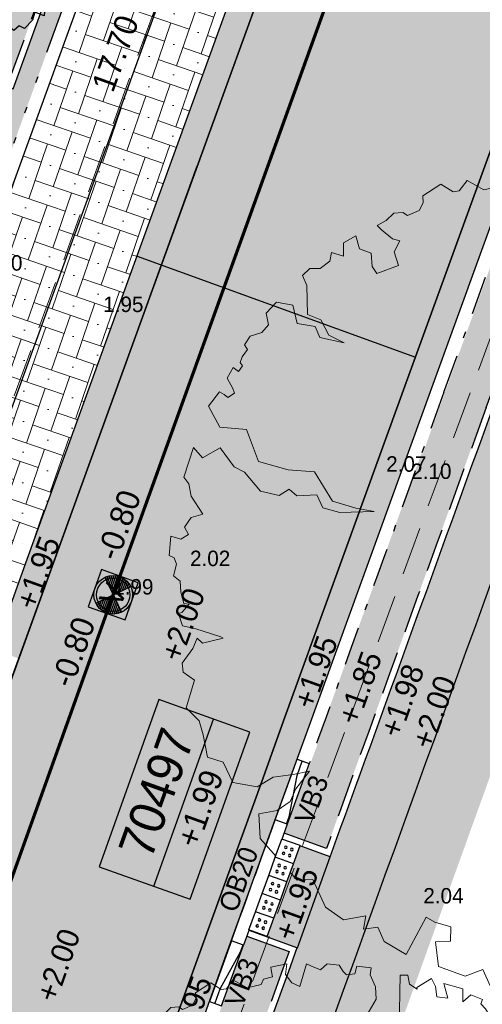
# Model space of a CAD drawing. Header units: metres. Extents: x 134157 to 138734, y 451157 to 455772.
# Tile 231 of 256: x 136427.57 to 136434.76, y 453427.21 to 453442.51. Entities that reach past the tile are written whole.
import ezdxf
from ezdxf.enums import TextEntityAlignment as Align

# ---------------------------------------------------------------- set-up
doc = ezdxf.new("R2010")
doc.units = ezdxf.units.M
doc.set_wipeout_variables(frame=1)
for name, pattern in [('CENTER__G5', [2.4, 1.5, -0.3, 0.3, -0.3]), ('DASHDOT__G2', [1.2, 0.6, -0.3, 0, -0.3]), ('GZ10X20__G1', [1.5, 0.5, -0.2, 0.2, -0.2, 0.2, -0.2]), ('HIDDEN__G5', [1.125, 0.75, -0.375]), ('TR18X20__G2', [2.6, 1, -0.4, 0, -0.4, 0, -0.4, 0, -0.4])]:
    doc.linetypes.add(name, pattern=pattern)
doc.layers.add('-DR-alg-hulplijnen', color=210, linetype='Continuous', plot=False)
doc.layers.add('-DR-alg-hulplijnen bochtstralen uitritconstructies', color=210, linetype='Continuous', plot=False)
doc.layers.add('-DR-alg-hulplijnen kantverharding asflast nieuwe fietsstraat', color=7, linetype='Continuous', true_color=0xff9429, plot=False)
for name, color, linetype, lineweight in [('-DR-bs-boom', 253, 'Continuous', 13), ('-DR-nw-rio-HWA 125', 170, 'HIDDEN__G5', 13), ('-DR-nw-vh-arc-tegels 300x300x45', 253, 'Continuous', 9)]:
    doc.layers.add(name, color=color, linetype=linetype, lineweight=lineweight)
for name, color, linetype in [('-DR-bs-rio-DWA Jutfaseweg', 253, 'Continuous'), ('-DR-bs-rio-inspectieput', 253, 'Continuous'), ('-DR-bs-rio-putnummer @ 0.2', 253, 'Continuous'), ('-DR-bs-rio-txt @ 0.2', 253, 'Continuous'), ('-DR-bs-txt-hoogtemaat', 253, 'Continuous'), ('-DR-nw-gr-solitaire heester', 96, 'Continuous'), ('-DR-nw-maatvoering', 3, 'Continuous'), ('-DR-nw-rio-putrand VWA', 2, 'Continuous'), ('-DR-nw-txt-hoogtemaat', 2, 'Continuous'), ('-DR-nw-vh-band 10x20 ob', 2, 'HIDDEN__G5'), ('-DR-nw-vh-band 15x25 ob', 2, 'CENTER__G5'), ('-DR-nw-vh-band 18-20x25', 2, 'TR18X20__G2'), ('-DR-nw-vh-band 18-20x25 verloopband 20x20', 2, 'Continuous'), ('-DR-nw-vh-band 20x20 opsluitband', 2, 'GZ10X20__G1'), ('-DR-nw-vh-band 5-20x25', 2, 'DASHDOT__G2'), ('-DR-nw-vh-block doorsteek struinpad', 2, 'Continuous'), ('-DR-nw-vh-geleidelijntegels noppentegels 300x300x60', 250, 'Continuous'), ('-DR-nw-vh-kantverharding', 3, 'Continuous'), ('-DR-nw-vh-txt-kantopsluitingen', 2, 'Continuous')]:
    doc.layers.add(name, color=color, linetype=linetype)
doc.layers.add('-DR-nw-gr-arc-beplanting', color=7, linetype='Continuous', true_color=0xe5f0e7)
doc.layers.add('-DR-nw-gr-arc-gras', color=7, linetype='Continuous', true_color=0xb5d5a4)
for name, color, linetype, lineweight, true_color in [('-DR-nw-vh-arc-asfalt fietsstraat rood', 7, 'Continuous', 9, 0xdfbfc7), ('-DR-nw-vh-arc-sbs df Drainflow', 7, 'Continuous', 9, 0xb9747c), ('-DR-nw-vh-arc-sbs kf bruinrood rabat halfsteens', 7, 'Continuous', 9, 0xb88485)]:
    doc.layers.add(name, color=color, linetype=linetype, lineweight=lineweight, true_color=true_color)
doc.layers.add('-DR-nw-vh-arc-halfverharding stabilizer', color=7, linetype='Continuous', lineweight=9, true_color=0xe2e1c1, transparency=0.1)
doc.layers.add('-DR-nw-vh-kantverharding halfverharding stabilizer', color=7, linetype='Continuous', true_color=0xe2e1c1, transparency=0.1)
doc.styles.add('CiCom Engineering', font='txt', dxfattribs={"height": 1.8})
doc.styles.add('Drong', font='txt', dxfattribs={"height": 1.8})
doc.dimstyles.new('Drong', dxfattribs={"dimtxt": 1.8, "dimasz": 2.5, "dimexe": 0, "dimexo": 0, "dimgap": 0.9, "dimtad": 1, "dimzin": 0, "dimdsep": 46, "dimtxsty": 'Drong', "dimblk": 'dimblk-wit', "dimcen": 0, "dimse1": 1, "dimse2": 1, "dimclrd": 256, "dimclre": 1, "dimclrt": 7, "dimadec": 0, "dimazin": 0, "dimtfac": 1, "dimtmove": 0, "dimatfit": 3, "dimfxl": 1, "dimtolj": 1, "dimtzin": 0, "dimarcsym": 0})
pattern_1 = [(115.335625, (136419.71802, 453326.2367), (-0.223681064, -0.105903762), [0.06, -0.187485]), (205.335625, (136419.71802, 453326.2367), (0.105903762, -0.223681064), [0.06, -0.187485])]

# ---------------------------------------------------------------- blocks, each defined once
blk = doc.blocks.new('Boom bestaand 1')
blk.add_lwpolyline([(-0.0612, 0.3923), (-0.0736, 0.4117), (-0.087, 0.4225), (-0.0926, 0.4415), (-0.1106, 0.4615), (-0.1242, 0.4751), (-0.1453, 0.464), (-0.1728, 0.4611), (-0.1945, 0.4533), (-0.1892, 0.4456), (-0.2017, 0.4432), (-0.2068, 0.4444), (-0.2172, 0.4471), (-0.2235, 0.4396), (-0.2169, 0.4339), (-0.2271, 0.4339), (-0.2331, 0.433), (-0.2499, 0.4257), (-0.2427, 0.4167), (-0.2476, 0.4092), (-0.2589, 0.4043), (-0.2544, 0.3953), (-0.2533, 0.3814), (-0.2458, 0.3746), (-0.266, 0.3788), (-0.2728, 0.3822), (-0.2717, 0.3934), (-0.2848, 0.3874), (-0.2965, 0.3882), (-0.2987, 0.3953), (-0.3145, 0.3822), (-0.3029, 0.3735), (-0.3141, 0.372), (-0.3232, 0.3686), (-0.3277, 0.3731), (-0.3404, 0.3607), (-0.3359, 0.3465), (-0.3526, 0.3537), (-0.3703, 0.3325), (-0.3491, 0.329), (-0.3569, 0.3156), (-0.371, 0.3198), (-0.3837, 0.3191), (-0.3802, 0.2951), (-0.3781, 0.2944), (-0.3887, 0.2873), (-0.4014, 0.2902), (-0.4056, 0.2803), (-0.3837, 0.2704), (-0.359, 0.2591), (-0.3251, 0.2535), (-0.3272, 0.2337), (-0.318, 0.228), (-0.3011, 0.2189), (-0.282, 0.2224), (-0.2608, 0.2153), (-0.2523, 0.2012), (-0.27, 0.204), (-0.2834, 0.2118), (-0.2947, 0.2047), (-0.3322, 0.185), (-0.3413, 0.2203), (-0.3505, 0.2287), (-0.3724, 0.2146), (-0.388, 0.2358), (-0.4042, 0.2415), (-0.4226, 0.2415), (-0.4315, 0.2467), (-0.4416, 0.2292), (-0.4325, 0.2224), (-0.436, 0.2111), (-0.4423, 0.2083), (-0.453, 0.2067), (-0.4613, 0.1921), (-0.4572, 0.18), (-0.4671, 0.1702), (-0.4727, 0.1652), (-0.4473, 0.144), (-0.4565, 0.1356), (-0.4706, 0.132), (-0.484, 0.1398), (-0.4883, 0.1172), (-0.4847, 0.1158), (-0.4748, 0.1137), (-0.477, 0.101), (-0.4713, 0.0946), (-0.4748, 0.0748), (-0.4932, 0.0607), (-0.4854, 0.0473), (-0.4875, 0.0402), (-0.5017, 0.0304), (-0.4974, 0.0049), (-0.4897, 0.0021), (-0.4832, -0.006), (-0.4832, -0.0211), (-0.4886, -0.0247), (-0.4921, -0.0353), (-0.4877, -0.0469), (-0.4868, -0.0593), (-0.4797, -0.0567), (-0.4646, -0.0487), (-0.4592, -0.0416), (-0.4495, -0.0531), (-0.4326, -0.0549), (-0.4342, -0.0824), (-0.4439, -0.0844), (-0.4591, -0.0789), (-0.4694, -0.0898), (-0.4853, -0.0874), (-0.4835, -0.1044), (-0.469, -0.1108), (-0.4787, -0.1222), (-0.4698, -0.128), (-0.4666, -0.142), (-0.4712, -0.1535), (-0.4673, -0.1649), (-0.4544, -0.1649), (-0.422, -0.1781), (-0.41, -0.1658), (-0.3893, -0.1644), (-0.3736, -0.1512), (-0.391, -0.1753), (-0.4052, -0.1753), (-0.417, -0.1934), (-0.4393, -0.1893), (-0.4502, -0.206), (-0.443, -0.2225), (-0.4293, -0.2254), (-0.424, -0.2366), (-0.4254, -0.251), (-0.4188, -0.2613), (-0.4123, -0.2603), (-0.4066, -0.2696), (-0.4013, -0.2747), (-0.3966, -0.2735), (-0.3925, -0.2806), (-0.3993, -0.2847), (-0.3905, -0.2962), (-0.3764, -0.2947), (-0.3703, -0.2952), (-0.369, -0.3047), (-0.3739, -0.3072), (-0.379, -0.3111), (-0.3686, -0.3301), (-0.3402, -0.3274), (-0.325, -0.2991), (-0.284, -0.3012), (-0.2611, -0.2728), (-0.2463, -0.245), (-0.2054, -0.239), (-0.1868, -0.2166), (-0.1743, -0.1981), (-0.1896, -0.2363), (-0.2027, -0.2526), (-0.2201, -0.2532), (-0.2283, -0.2756), (-0.2392, -0.281), (-0.237, -0.2947), (-0.2507, -0.3132), (-0.2791, -0.3219), (-0.2898, -0.3304), (-0.3173, -0.3368), (-0.3146, -0.3612), (-0.3304, -0.3661), (-0.3025, -0.3907), (-0.2927, -0.3885), (-0.278, -0.3918), (-0.2529, -0.3874), (-0.2548, -0.4016), (-0.2471, -0.4137), (-0.2373, -0.413), (-0.2359, -0.4235), (-0.244, -0.4329), (-0.2234, -0.4441), (-0.2184, -0.4397), (-0.2103, -0.44), (-0.1991, -0.4488), (-0.19, -0.4441), (-0.1778, -0.4485), (-0.164, -0.4505), (-0.1606, -0.4451), (-0.1549, -0.4573), (-0.1555, -0.4613), (-0.14, -0.4627), (-0.1312, -0.4505), (-0.1096, -0.4259), (-0.1073, -0.4238), (-0.1116, -0.4488), (-0.1194, -0.4525), (-0.1103, -0.462), (-0.0992, -0.4807), (-0.089, -0.4841), (-0.0747, -0.4752), (-0.0482, -0.4977), (-0.0278, -0.4895), (-0.0108, -0.4916), (0.0157, -0.4977), (0.0286, -0.4827), (0.0558, -0.482), (0.072, -0.457), (0.069, -0.4349), (0.0757, -0.4119), (0.0796, -0.3924), (0.0927, -0.4156), (0.1039, -0.4278), (0.1075, -0.4466), (0.1025, -0.468), (0.1299, -0.4785), (0.1933, -0.4575), (0.2001, -0.44), (0.2363, -0.4392), (0.2587, -0.4253), (0.2652, -0.3991), (0.2784, -0.4081), (0.2832, -0.3913), (0.3018, -0.3913), (0.3264, -0.3733), (0.2952, -0.3338), (0.3048, -0.3266), (0.3174, -0.3112), (0.333, -0.3182), (0.3264, -0.335), (0.3552, -0.3436), (0.3781, -0.3189), (0.3793, -0.296), (0.4017, -0.296), (0.4096, -0.2826), (0.4002, -0.2572), (0.4186, -0.2622), (0.4261, -0.2522), (0.4345, -0.2443), (0.4231, -0.2298), (0.4365, -0.2194), (0.4544, -0.2139), (0.448, -0.1886), (0.4609, -0.1841), (0.4584, -0.1786), (0.4161, -0.1731), (0.4136, -0.1478), (0.3708, -0.1582), (0.3489, -0.1512), (0.3315, -0.1289), (0.2902, -0.1279), (0.3474, -0.1209), (0.3593, -0.1378), (0.3737, -0.1384), (0.3856, -0.1284), (0.4119, -0.1403), (0.4319, -0.109), (0.4632, -0.1221), (0.4795, -0.1133), (0.4858, -0.0977), (0.4808, -0.0718), (0.4943, -0.0594), (0.4931, -0.0482), (0.4862, -0.0269), (0.4918, -0.0131), (0.4962, -0.0015), (0.4851, 0.0073), (0.4884, 0.0283), (0.494, 0.0383), (0.4918, 0.0615), (0.4763, 0.0609), (0.4531, 0.0758), (0.4365, 0.0758), (0.4719, 0.0863), (0.489, 0.0863), (0.4862, 0.0979), (0.4761, 0.1368), (0.4651, 0.1329), (0.455, 0.15), (0.4464, 0.1571), (0.4261, 0.1516), (0.4511, 0.1914), (0.4495, 0.2054), (0.4402, 0.2194), (0.4215, 0.2288), (0.3832, 0.2155), (0.3754, 0.1921), (0.3661, 0.1742), (0.3341, 0.1773), (0.3068, 0.1532), (0.3395, 0.1968), (0.3637, 0.1976), (0.3692, 0.2304), (0.3801, 0.2397), (0.3996, 0.2444), (0.4034, 0.279), (0.3842, 0.2903), (0.3824, 0.313), (0.3563, 0.3433), (0.3406, 0.3414), (0.3141, 0.3521), (0.2925, 0.3482), (0.2787, 0.3649), (0.2826, 0.3806), (0.2817, 0.4012), (0.2696, 0.4131), (0.256, 0.4212), (0.2376, 0.4248), (0.2327, 0.4339), (0.2168, 0.4384), (0.2036, 0.45), (0.1887, 0.4518), (0.1757, 0.4483), (0.1806, 0.4248), (0.1727, 0.4169), (0.1492, 0.4041), (0.1325, 0.412), (0.1367, 0.4496), (0.0873, 0.4385), (0.0991, 0.4571), (0.0942, 0.4846), (0.0638, 0.4915), (0.0559, 0.4826), (0.0314, 0.4826), (0.0166, 0.4925), (0.0058, 0.4836), (-0.0114, 0.491), (-0.0324, 0.4905), (-0.0772, 0.485), (-0.0717, 0.4517), (-0.0599, 0.4236), (-0.0612, 0.3923)])
blk.add_circle((0, 0), 0.0251)
blk = doc.blocks.new('Verloop 20x20 naar 5-20')
blk.add_lwpolyline([(0, 0), (0, 0.2), (1, 0.2), (1, 0)], close=True)
blk.add_lwpolyline([(0, 0.011), (0.12, 0.011), (0.765, 0.114), (1, 0.114)])
blk = doc.blocks.new('*U146')
blk.add_lwpolyline([(0, 0), (0, 0.2), (-1, 0.2), (-1, 0)], close=True)
blk.add_lwpolyline([(0, 0.011), (-0.12, 0.011), (-0.765, 0.114), (-1, 0.114)])
blk = doc.blocks.new('*U2275')
at = {"layer": '-DR-alg-hulplijnen bochtstralen uitritconstructies', "flags": 128}
blk.add_lwpolyline([(1.245, -1.005), (2.745, -1.012)], dxfattribs=at)
at = {"layer": '-DR-nw-vh-band 15x25 ob'}
for points in [[(1.149, -0.205), (1.146, -0.905), (0.996, -0.904)], [(2.996, -0.913), (2.846, -0.913), (2.849, -0.212)]]:
    blk.add_lwpolyline(points, dxfattribs=at)
at = {"layer": '-DR-nw-vh-band 20x20 opsluitband', "flags": 128}
blk.add_lwpolyline([(2.999, -0.213), (0.999, -0.204)], dxfattribs=at)
at = {"layer": '-DR-nw-vh-kantverharding'}
blk.add_lwpolyline([(1, -0.004, 0.000276), (3, -0.013)], format="xyb", dxfattribs=at)
for points in [[(1.249, -0.205), (1.245, -1.005)], [(2.745, -1.012), (2.749, -0.212)]]:
    blk.add_lwpolyline(points, dxfattribs=at)
at = {"layer": '-DR-nw-vh-band 18-20x25 verloopband 20x20', "rotation": 359.7690622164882}
for name, p in [('*U146', (0.999, -0.204)), ('Verloop 20x20 naar 5-20', (2.999, -0.213))]:
    blk.add_blockref(name, p, dxfattribs=at)
blk = doc.blocks.new('*X91')
at = {"color": 0, "ltscale": 0.5}
for p, q in [((126991, 427696), (127068, 427705)), ((125418, 427137), (126085, 427212)), ((125441, 427236), (125980, 427296)), ((125476, 427335), (125875, 427380)), ((125523, 427437), (125770, 427464)), ((125588, 427540), (125664, 427548)), ((126571, 427170), (127356, 427258)), ((126655, 427276), (127322, 427350)), ((126739, 427381), (127278, 427441)), ((126823, 427486), (127222, 427531)), ((126907, 427591), (127153, 427619)), ((125402, 426944), (126296, 427044)), ((125405, 427040), (126190, 427128)), ((125408, 426849), (126401, 426960)), ((125423, 426755), (126319, 426855)), ((125447, 426661), (126234, 426749)), ((126403, 426960), (127396, 427071)), ((126487, 427065), (127380, 427165)), ((126506, 426876), (127402, 426976)), ((126611, 426791), (127399, 426879)), ((126717, 426707), (127386, 426782)), ((126822, 426623), (127363, 426684)), ((125481, 426569), (126150, 426644)), ((125525, 426478), (126066, 426539)), ((125580, 426389), (125982, 426434)), ((125649, 426301), (125898, 426328)), ((125734, 426214), (125814, 426223)), ((126927, 426539), (127329, 426584)), ((127032, 426455), (127281, 426483)), ((127138, 426371), (127217, 426380))]:
    blk.add_line(p, q, dxfattribs=at)
blk = doc.blocks.new('Inspectieput')
at = {"color": 0, "ltscale": 0.5}
for p, q in [((-0.354, 0.353), (0.353, -0.354)), ((0.353, 0.353), (-0.354, -0.354))]:
    blk.add_line(p, q, dxfattribs=at)
blk.add_circle((0, 0), 0.5, dxfattribs=at)
at = {"color": 0, "ltscale": 0.5, "xscale": 0.0005, "yscale": 0.0005, "zscale": 0.0005, "rotation": 353.5734378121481}
blk.add_blockref('*X91', (-86.699, -205.064), dxfattribs=at)
blk = doc.blocks.new('*U118')
at = {"style": 'Drong'}
blk.add_attdef('BOBL', text='', height=1.8, rotation=359.81861, dxfattribs=at).set_placement((-159.78, 0.506), align=Align.BOTTOM_LEFT)
blk.add_attdef('MATERIAAL', text='', height=1.8, rotation=359.81861, dxfattribs=at).set_placement((0, 0), align=Align.BOTTOM_CENTER)
blk.add_attdef('BOBR', text='', height=1.8, rotation=359.81861, dxfattribs=at).set_placement((144.392, -0.457), align=Align.BOTTOM_RIGHT)
blk = doc.blocks.new('*U119')
at = {"style": 'Drong'}
blk.add_attdef('BOBL', text='', height=1.8, rotation=359.96577, dxfattribs=at).set_placement((-108.455, 0.065), align=Align.BOTTOM_LEFT)
blk.add_attdef('MATERIAAL', text='', height=1.8, rotation=359.96577, dxfattribs=at).set_placement((0, 0), align=Align.BOTTOM_CENTER)
blk.add_attdef('BOBR', text='', height=1.8, rotation=359.96577, dxfattribs=at).set_placement((196.858, -0.118), align=Align.BOTTOM_RIGHT)
blk = doc.blocks.new('dimblk-wit')
at = {"color": 7}
blk.add_line((0, -0.3333), (0, 0.3333), dxfattribs=at)
blk.add_solid([(0, 0), (-0.8, 0.2), (-0.8, -0.2)], dxfattribs=at)
blk = doc.blocks.new('*D709')
at = {"layer": '-DR-nw-maatvoering', "lineweight": -2, "transparency": 16777216}
blk.add_line((136432.249, 453449.704), (136426.549, 453434.013), dxfattribs=at)
at = {"layer": 'Defpoints', "color": 0, "transparency": 16777216}
for p in [(136432.419, 453450.174), (136426.378, 453433.543), (136426.378, 453433.543)]:
    blk.add_point(p, dxfattribs=at)
at = {"layer": '-DR-nw-maatvoering', "lineweight": -2, "transparency": 16777216, "xscale": 0.5, "yscale": 0.5, "zscale": 0.5}
for p, rotation in [((136432.419, 453450.174), 70.036797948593), ((136426.378, 453433.543), 250.036797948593)]:
    blk.add_blockref('dimblk-wit', p, dxfattribs=dict(at, rotation=rotation))
at = {"layer": '-DR-nw-maatvoering', "color": 7, "transparency": 16777216, "insert": (136429.057, 453441.982), "char_height": 0.36, "attachment_point": 5, "rotation": 70.0368, "style": 'Drong'}
blk.add_mtext('\\A1;17.70', dxfattribs=at)
blk = doc.blocks.new('Solitaire heester')
blk.add_lwpolyline([(-1.738, -4.391), (-2.166, -3.928), (-2.484, -4.007), (-2.465, -3.244), (-3.109, -3.265), (-3.941, -2.905), (-3.868, -2.452), (-4.36, -2.18), (-4.239, -1.823), (-3.951, -1.284), (-4.466, -0.924), (-4.503, -0.249), (-4.693, -0.105), (-4.523, 0.792), (-4.166, 0.751), (-4.409, 1.522), (-4.335, 2.134), (-3.641, 2.854), (-3.727, 3.148), (-3.089, 3.94), (-2.461, 3.914), (-2.205, 4.358), (-1.729, 4.197), (-1.539, 3.974), (-0.893, 4.711), (-0.766, 4.615), (-0.249, 4.811), (0.839, 4.577), (0.75, 4.394), (2.044, 4.064), (2.202, 3.745), (2.886, 3.886), (3.186, 3.598), (3.367, 2.954), (4.16, 2.633), (4.071, 2.213), (4.434, 1.719), (4.306, 1.417), (4.764, 0.573), (4.517, 0.55), (4.767, -0.515), (4.517, -1.491), (3.976, -1.68), (4.023, -2.014), (3.933, -2.752), (3.056, -3.305), (3.102, -3.798), (2.655, -4.416), (2.346, -4.232), (1.877, -4.365), (1.329, -4.18), (0.699, -4.79), (0.406, -4.637), (-0.508, -4.753), (-0.848, -4.267), (-1.476, -4.4), (-1.738, -4.391)])
blk.add_circle((0, 0), 0.15)
blk = doc.blocks.new('*U1814')
blk.add_wipeout([(0, 0), (-0.14, 0.265), (0.125, 0.406), (0.265, 0.14)])
for points in [[(0.125, 0.406), (-0.14, 0.265)], [(0.265, 0.14), (0.125, 0.406)], [(0, 0), (-0.14, 0.265)], [(0.265, 0.14), (0, 0)]]:
    blk.add_lwpolyline(points)
at = {"color": 253}
for centre in [(-0.005, 0.224), (0.042, 0.135), (0.083, 0.27), (0.13, 0.182)]:
    blk.add_circle(centre, 0.02, dxfattribs=at)
blk.add_wipeout([(0.265, 0.14), (0.125, 0.406), (0.39, 0.546), (0.53, 0.281)])
for points in [[(0.39, 0.546), (0.125, 0.406)], [(0.53, 0.281), (0.39, 0.546)], [(0.265, 0.14), (0.125, 0.406)], [(0.53, 0.281), (0.265, 0.14)]]:
    blk.add_lwpolyline(points)
for centre in [(0.26, 0.364), (0.348, 0.411), (0.395, 0.323), (0.307, 0.276)]:
    blk.add_circle(centre, 0.02, dxfattribs=at)
blk.add_wipeout([(0.53, 0.281), (0.39, 0.546), (0.655, 0.687), (0.795, 0.421)])
for points in [[(0.655, 0.687), (0.39, 0.546)], [(0.795, 0.421), (0.655, 0.687)], [(0.53, 0.281), (0.39, 0.546)], [(0.795, 0.421), (0.53, 0.281)]]:
    blk.add_lwpolyline(points)
for centre in [(0.525, 0.505), (0.613, 0.551), (0.66, 0.463), (0.572, 0.416)]:
    blk.add_circle(centre, 0.02, dxfattribs=at)
blk.add_wipeout([(0.795, 0.421), (0.655, 0.687), (0.92, 0.827), (1.06, 0.562)])
for points in [[(0.92, 0.827), (0.655, 0.687)], [(1.06, 0.562), (0.92, 0.827)], [(0.795, 0.421), (0.655, 0.687)], [(1.06, 0.562), (0.795, 0.421)]]:
    blk.add_lwpolyline(points)
for centre in [(0.79, 0.645), (0.878, 0.692), (0.925, 0.604), (0.837, 0.557)]:
    blk.add_circle(centre, 0.02, dxfattribs=at)
blk.add_wipeout([(1.06, 0.562), (0.92, 0.827), (1.185, 0.968), (1.325, 0.702)])
for points in [[(1.185, 0.968), (0.92, 0.827)], [(1.325, 0.702), (1.185, 0.968)], [(1.06, 0.562), (0.92, 0.827)], [(1.325, 0.702), (1.06, 0.562)]]:
    blk.add_lwpolyline(points)
for centre in [(1.055, 0.786), (1.143, 0.832), (1.102, 0.697), (1.19, 0.744)]:
    blk.add_circle(centre, 0.02, dxfattribs=at)
blk = doc.blocks.new('*U2049')
at = {"color": 0}
blk.add_lwpolyline([(-0.276, -0.332), (0.331, -0.276), (0.276, 0.331), (-0.332, 0.276)], close=True, dxfattribs=at)
at = {"color": 0, "ltscale": 0.5}
blk.add_circle((0, 0), 0.26, dxfattribs=at)
at = {"style": 'Drong'}
blk.add_text('V', height=0.36, dxfattribs=at).set_placement((0, 0), align=Align.MIDDLE_CENTER)
blk = doc.blocks.new('*U2241')
at = {"color": 0}
blk.add_lwpolyline([(-6.894, 0), (6.894, 0), (6.894, 7.5), (-6.894, 7.5)], close=True, dxfattribs=at)
blk.add_lwpolyline([(-6.894, 3), (6.894, 3)], dxfattribs=at)
at = {"style": 'CiCom Engineering'}
for tag, height, p in [('PUTNUMMER', 2.75, (0, 3.869)), ('MAAIVELD', 1.8, (0, 0.751))]:
    blk.add_attdef(tag, text='', height=height, dxfattribs=at).set_placement(p, align=Align.CENTER)

msp = doc.modelspace()

# ---------------------------------------------------------------- hatches: boundary and pattern name
at = {"layer": '-DR-nw-gr-arc-beplanting'}
h = msp.add_hatch(color=256, dxfattribs=at)
h.dxf.hatch_style = 1
h.paths.add_polyline_path([(136426.062, 453442.041), (136427.407, 453441.56), (136430.783, 453450.865), (136429.405, 453451.358)])
at = {"layer": '-DR-nw-gr-arc-gras', "transparency": 33554687}
h = msp.add_hatch(dxfattribs=at)
h.set_pattern_fill('AGR-BOLLEN', color=256, scale=0.1, pattern_type=2)
h.set_pattern_definition(pattern_1)
edge = h.paths.add_edge_path()
edge.add_arc((-7000776.81, 3043164.568), 7592527.997, 340.0567505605, 340.0572256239)
edge.add_line((136455.782, 453494.254), (136455.124, 453494.493))
edge.add_arc((380495.222, 364992.548), 259592.304, 160.06665688, 160.08044536)
edge.add_line((136433.832, 453435.762), (136433.813, 453435.768))
edge.add_line((136433.813, 453435.768), (136432.179, 453431.255))
edge.add_line((136432.179, 453431.255), (136432.198, 453431.248))
edge.add_line((136432.198, 453431.248), (136431.678, 453429.87))
edge.add_line((136431.678, 453429.87), (136432.336, 453429.631))
edge.add_line((136432.336, 453429.631), (136434.309, 453435.077))
h = msp.add_hatch(dxfattribs=at)
h.set_pattern_fill('AGR-BOLLEN', color=256, scale=0.1, pattern_type=2)
h.set_pattern_definition(pattern_1)
edge = h.paths.add_edge_path()
edge.add_line((136486.703, 453573.609), (136485.763, 453573.95))
edge.add_line((136485.763, 453573.95), (136435.759, 453436.14))
edge.add_arc((149594.405, 448661.534), 13998.101, 160.0567308, 160.2977034)
edge.add_line((136415.794, 453380.756), (136415.289, 453379.344))
edge.add_line((136415.289, 453379.344), (136417.827, 453378.529))
edge.add_line((136417.827, 453378.529), (136420.502, 453386.122))
edge.add_line((136420.502, 453386.122), (136418.987, 453386.702))
edge.add_arc((149703.628, 448622.033), 14113.247, 160.0572266, 160.2691215, ccw=False)
edge.add_line((136436.699, 453435.799), (136486.703, 453573.609))
h = msp.add_hatch(dxfattribs=at)
h.set_pattern_fill('AGR-BOLLEN', color=256, scale=0.1, pattern_type=2)
h.set_pattern_definition(pattern_1)
edge = h.paths.add_edge_path()
edge.add_line((136423.139, 453404.167), (136423.816, 453406.049))
edge.add_arc((136584.99, 453352.342), 169.886, 158.77358, 161.57083, ccw=False)
edge.add_line((136426.629, 453413.851), (136429.457, 453421.679))
edge.add_line((136429.457, 453421.679), (136431.757, 453428.033))
edge.add_line((136431.757, 453428.033), (136431.099, 453428.271))
edge.add_line((136431.099, 453428.271), (136428.818, 453421.91))
edge.add_line((136428.818, 453421.91), (136421.537, 453401.725))
edge.add_line((136421.537, 453401.725), (136414.228, 453381.423))
edge.add_line((136414.228, 453381.423), (136414.887, 453381.187))
edge.add_arc((148662.044, 448996.794), 13008.295, 160.1954577, 160.3030046, ccw=False)
at = {"layer": '-DR-nw-vh-arc-asfalt fietsstraat rood', "transparency": 33554687}
h = msp.add_hatch(color=256, dxfattribs=at)
h.dxf.hatch_style = 1
edge = h.paths.add_edge_path()
edge.add_arc((137987.747, 453337.203), 1495.4, 160.09465, 161.034726)
edge.add_arc((135150.6, 454312.188), 1504.6, 340.056731, 341.034726, ccw=False)
edge.add_line((136564.97, 453798.984), (136431.249, 453430.448))
edge.add_line((136431.249, 453430.448), (136427.3, 453431.879))
edge.add_line((136427.3, 453431.879), (136429.649, 453438.357))
edge.add_line((136429.649, 453438.357), (136561.022, 453800.417))
edge.add_arc((135150.6, 454312.188), 1500.4, 340.056731, 341.034726)
edge.add_line((136569.551, 453824.565), (136577.738, 453847.767))
edge.add_line((136577.738, 453847.767), (136586.329, 453871.491))
edge.add_line((136586.329, 453871.491), (136590.229, 453869.927))
edge.add_line((136590.229, 453869.927), (136581.687, 453846.337))
h = msp.add_hatch(color=256, dxfattribs=at)
h.dxf.hatch_style = 1
h.paths.add_polyline_path([(136427.3, 453431.879, 0.000607), (136415.754, 453399.888), (136419.706, 453398.467, -0.000607), (136431.249, 453430.448)])
at = {"layer": '-DR-nw-vh-arc-halfverharding stabilizer'}
h = msp.add_hatch(dxfattribs=at)
h.set_pattern_fill('GRAVEL', color=256, scale=0.03)
h.set_pattern_definition([(228.0127875, (0.54864, 0.762), (-6.096000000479, -6.8579999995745), [0.102516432, -10.1491450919]), (184.969741, (0.48006, 0.6858), (9.1439999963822, 0.7620000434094), [0.175921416, -17.416214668]), (132.5104471, (0.3048, 0.67056), (7.6200000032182, -8.381999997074), [0.124044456, -12.2804168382]), (267.273689, (0.00762, 0.48006), (0.762000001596, 15.23999999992), [0.160201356, -15.8599312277]), (292.83365418, (0, 0.32004), (-3.810000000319, 9.1439999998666), [0.15709011, -15.5519423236]), (357.273689, (0.06096, 0.17526), (-15.23999999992, 0.762000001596), [0.160201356, -15.8599312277]), (37.69424047, (0.22098, 0.16764), (-9.9059999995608, -7.6200000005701), [0.211858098, -20.9739345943]), (72.25532837, (0.38862, 0.29718), (5.3340000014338, 16.7639999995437), [0.200015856, -19.8015769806]), (121.42956562, (0.44958, 0.48768), (-6.096000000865, 9.9059999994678), [0.1607439, -15.9136637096]), (175.2363583, (0.36576, 0.62484), (8.38199999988, -0.762000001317), [0.183513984, -8.992181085]), (222.3974378, (0.18288, 0.64008), (-9.1439999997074, -8.3820000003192), [0.237323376, -23.4950317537]), (138.81407483, (0.762, 0.47244), (-5.33399999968, 4.572000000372), [0.081001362, -8.0191697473]), (171.4692344, (0.70104, 0.52578), (9.906000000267, -1.5239999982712), [0.154104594, -15.2563916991]), (225, (0.54864, 0.54864), (-1e-16, -0.762), [0.107762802, -0.9698679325]), (203.19859051, (0.4953, 0.64008), (3.810000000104, 1.523999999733), [0.058032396, -5.7451867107]), (291.80140949, (0.44196, 0.61722), (-0.76200000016, 2.285999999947), [0.082069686, -4.021425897]), (30.96375653, (0.47244, 0.54102), (2.286000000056, 1.523999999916), [0.133295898, -4.3098894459]), (161.56505118, (0.58674, 0.6096), (1.52400000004, -0.76199999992), [0.096386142, -2.313269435]), (16.389540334, (0, 0.61722), (7.62, 2.286), [0.1350264, -13.3676480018]), (70.34617594, (0.12954, 0.65532), (-3.048000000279, -8.381999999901), [0.113279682, -11.2146647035]), (293.19859051, (0.58674, 0.762), (-1.523999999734, 3.810000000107), [0.11606403, -5.6871550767]), (343.61045967, (0.63246, 0.65532), (-7.6200000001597, 2.285999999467), [0.1350264, -13.3676480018]), (339.44395478, (0, 0.14478), (-3.81, 1.524), [0.13021056, -6.3803202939]), (294.7751406, (0.12192, 0.09906), (-3.810000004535, 8.381999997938), [0.109101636, -10.8010780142]), (66.80140949, (0.59436, 0), (1.52399999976, 3.810000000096), [0.11606403, -5.6871550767]), (17.35402464, (0.64008, 0.10668), (-9.905999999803, -3.0480000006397), [0.127734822, -12.645712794]), (69.44395478, (0.22098, 0), (-1.524000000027, -3.80999999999), [0.06510528, -6.4454255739]), (101.309932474, (0.54864, 0), (-0.762, 3.048), [0.03885438, -3.8465984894]), (165.96375653, (0.54102, 0.0381), (2.286, -0.762), [0.15709011, -2.9847163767]), (186.00900596, (0.38862, 0.0762), (7.6199999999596, 0.7620000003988), [0.1455801, -14.412409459]), (303.69006753, (0.47244, 0.47244), (-0.76200000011, 1.52399999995), [0.109897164, -2.6375329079]), (353.15722659, (0.5334, 0.381), (12.9540000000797, -1.5239999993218), [0.191867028, -18.9948027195]), (60.9453959, (0.7239, 0.35814), (-3.048000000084, -5.333999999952), [0.078452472, -7.7668176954]), (90, (0.762, 0.4267), (-0.762, 0.762), [0.04572, -0.71628]), (120.25643716, (0.37338, 0.09906), (3.047999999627, -5.334000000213), [0.105860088, -10.480182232]), (48.0127875, (0.32004, 0.1905), (6.0960000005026, 6.857999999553), [0.205032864, -10.0466286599]), (0, (0.4572, 0.3429), (0.762, 0.762), [0.19812, -0.56388]), (325.3048465, (0.65532, 0.3429), (7.6200000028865, -5.3339999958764), [0.120482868, -11.9277950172]), (254.0546041, (0.75438, 0.27432), (-0.761999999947, -3.048000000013), [0.110948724, -5.4364950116]), (207.64597536, (0.7239, 0.16764), (-14.478000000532, -7.6199999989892), [0.18064353, -17.8837393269]), (175.42607874, (0.56388, 0.08382), (-9.9059999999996, 0.7619999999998), [0.191108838, -18.9197539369])])
edge = h.paths.add_edge_path()
edge.add_arc((149594.405, 448661.534), 13998.101, 160.0567308, 160.1210719)
edge.add_line((136430.405, 453421.36), (136429.558, 453421.663))
edge.add_line((136429.558, 453421.663), (136431.885, 453428.093))
edge.add_line((136431.885, 453428.093), (136431.133, 453428.365))
edge.add_line((136431.133, 453428.365), (136431.644, 453429.776))
edge.add_line((136431.644, 453429.776), (136432.396, 453429.503))
edge.add_arc((142963.754, 451066.381), 6945.716, 160.0483544, 160.1092855, ccw=False)
edge.add_line((136434.913, 453436.447), (136435.759, 453436.14))
at = {"layer": '-DR-nw-vh-arc-sbs df Drainflow'}
h = msp.add_hatch(dxfattribs=at)
h.set_pattern_fill('AVH-SBS_KEIFORMAAT_ELLEBOOG_01', color=256, scale=3, angle=71, pattern_type=2)
h.set_pattern_definition([(71, (0, 0), (-0.38132601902, -0.18598512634), [0.9, -0.3]), (161, (0.19534, 0.5673), (-0.38132601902, -0.18598512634), [0.9, -0.3]), (71, (-0.04416, 0.3325), (-0.38132601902, -0.18598512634), [0, -1.2]), (71, (-0.03948, 0.8068), (-0.38132601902, -0.18598512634), [0, -1.2])])
edge = h.paths.add_edge_path()
edge.add_line((136427.182, 453432.72), (136429.273, 453438.494))
edge.add_line((136429.273, 453438.494), (136433.558, 453450.296))
edge.add_arc((136433.085, 453450.472), 0.504, 250.533, 339.5805, ccw=False)
edge.add_line((136432.917, 453449.997), (136431.596, 453450.469))
edge.add_arc((136431.494, 453450.186), 0.3, 70.2338, 160.0567)
edge.add_line((136431.212, 453450.289), (136427.205, 453439.244))
edge.add_arc((149594.404, 448661.535), 14007.2, 160.0567308, 160.0785809)
edge.add_arc((136425.666, 453434.12), 0.3, 160.0786, 250.0778)
edge.add_line((136425.563, 453433.838), (136426.882, 453433.36))
edge.add_arc((136426.712, 453432.89), 0.5, -19.908, 70.0778, ccw=False)
at = {"layer": '-DR-nw-vh-arc-sbs kf bruinrood rabat halfsteens', "transparency": 33554687}
h = msp.add_hatch(color=256, dxfattribs=at)
h.dxf.hatch_style = 1
h.paths.add_polyline_path([(136429.649, 453438.357), (136437.649, 453460.406), (136437.273, 453460.541), (136433.829, 453451.052), (136433.488, 453450.112), (136429.273, 453438.494), (136427.182, 453432.72), (136427.555, 453432.584, -0.00011)])
h = msp.add_hatch(color=256, dxfattribs=at)
h.dxf.hatch_style = 1
h.paths.add_polyline_path([(136433.973, 453436.788), (136441.976, 453458.846), (136441.6, 453458.981), (136433.597, 453436.925, 0.00011), (136431.504, 453431.154), (136431.88, 453431.017, -0.00011)])
h = msp.add_hatch(color=256, dxfattribs=at)
h.dxf.hatch_style = 1
h.paths.add_polyline_path([(136428.618, 453422.004), (136428.617, 453422.004), (136429.264, 453423.79), (136429.264, 453423.791, -0.000137), (136431.88, 453431.017), (136431.504, 453431.154, 0.000621), (136419.706, 453398.467), (136420.083, 453398.332, -0.000449)])
at = {"layer": '-DR-nw-vh-arc-tegels 300x300x45'}
h = msp.add_hatch(dxfattribs=at)
h.set_pattern_fill('AVH-TEGEL_200X200_HALFST', color=256, scale=2, angle=71, pattern_type=2)
h.set_pattern_definition([(71, (0, 0), (-0.05887645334, 0.44332106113), [0.4, -0.4]), (161, (0, 0), (-0.13022726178, -0.37820743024), [])])
h.paths.add_polyline_path([(136429.344, 453451.486), (136430.911, 453450.926), (136427.467, 453441.432), (136425.934, 453441.98)], flags=16)
h.paths.add_polyline_path([(136429.345, 453451.19), (136430.72, 453450.691), (136427.461, 453441.746), (136426.124, 453442.226)], flags=0)
h.paths.add_polyline_path([(136429.75, 453452.615), (136433.573, 453463.26), (136435.18, 453462.686), (136431.321, 453452.054)], flags=16)
h.paths.add_polyline_path([(136429.952, 453452.884), (136433.575, 453463.073), (136434.993, 453462.566), (136431.334, 453452.383)], flags=0)
h.paths.add_polyline_path([(136433.978, 453464.39), (136438.265, 453476.336), (136439.917, 453475.745), (136435.586, 453463.815)], flags=16)
h.paths.add_polyline_path([(136434.166, 453464.615), (136438.325, 453476.208), (136439.789, 453475.685), (136435.587, 453464.108)], flags=0)
edge = h.paths.add_edge_path()
edge.add_line((136433.572, 453450.929), (136433.291, 453451.031))
edge.add_line((136433.291, 453451.031), (136433.36, 453451.222))
edge.add_line((136433.36, 453451.222), (136433.359, 453451.222))
edge.add_line((136433.359, 453451.222), (136433.393, 453451.313))
edge.add_line((136433.393, 453451.313), (136431.604, 453451.953))
edge.add_line((136431.604, 453451.953), (136431.676, 453452.152))
edge.add_line((136431.676, 453452.152), (136443.407, 453484.484))
edge.add_line((136443.407, 453484.484), (136445.195, 453483.84))
edge.add_line((136445.195, 453483.84), (136445.297, 453484.122))
edge.add_line((136445.297, 453484.122), (136445.579, 453484.02))
edge.add_line((136445.579, 453484.02), (136446.108, 453485.478))
edge.add_line((136446.108, 453485.478), (136445.873, 453485.563))
edge.add_line((136445.873, 453485.563), (136446.027, 453485.986))
edge.add_line((136446.027, 453485.986), (136445.698, 453486.106))
edge.add_line((136445.698, 453486.106), (136438.647, 453488.671))
edge.add_line((136438.647, 453488.671), (136438.016, 453486.934))
edge.add_line((136438.016, 453486.934), (136439.182, 453486.512))
edge.add_line((136439.182, 453486.512), (136437.723, 453482.473))
edge.add_line((136437.723, 453482.473), (136436.707, 453482.84))
edge.add_line((136436.707, 453482.84), (136435.719, 453480.049))
edge.add_line((136435.719, 453480.049), (136436.72, 453479.699))
edge.add_line((136436.72, 453479.699), (136435.276, 453475.702))
edge.add_line((136435.276, 453475.702), (136434.26, 453476.069))
edge.add_line((136434.26, 453476.069), (136433.286, 453473.284))
edge.add_line((136433.286, 453473.284), (136434.273, 453472.927))
edge.add_line((136434.273, 453472.927), (136432.829, 453468.93))
edge.add_line((136432.829, 453468.93), (136431.813, 453469.297))
edge.add_line((136431.813, 453469.297), (136430.839, 453466.513))
edge.add_line((136430.839, 453466.513), (136431.826, 453466.156))
edge.add_line((136431.826, 453466.156), (136430.382, 453462.159))
edge.add_line((136430.382, 453462.159), (136429.367, 453462.526))
edge.add_line((136429.367, 453462.526), (136428.416, 453459.733))
edge.add_line((136428.416, 453459.733), (136429.385, 453459.382))
edge.add_line((136429.385, 453459.382), (136427.935, 453455.387))
edge.add_line((136427.935, 453455.387), (136426.92, 453455.754))
edge.add_line((136426.92, 453455.754), (136425.969, 453452.961))
edge.add_line((136425.969, 453452.961), (136426.933, 453452.613))
edge.add_line((136426.933, 453452.613), (136425.489, 453448.616))
edge.add_line((136425.489, 453448.616), (136424.473, 453448.983))
edge.add_line((136424.473, 453448.983), (136423.498, 453446.198))
edge.add_line((136423.498, 453446.198), (136424.486, 453445.841))
edge.add_line((136424.486, 453445.841), (136420.456, 453435.011))
edge.add_line((136420.456, 453435.011), (136419.565, 453432.533))
edge.add_line((136419.565, 453432.533), (136425.488, 453430.402))
edge.add_line((136425.488, 453430.402), (136425.993, 453431.815))
edge.add_line((136425.993, 453431.815), (136426.06, 453432.003))
edge.add_line((136426.06, 453432.003), (136426.633, 453431.798))
edge.add_arc((149594.405, 448661.534), 14005.201, 160.081853, 160.0861629, ccw=False)
edge.add_line((136426.991, 453432.789), (136426.711, 453432.89))
edge.add_line((136426.711, 453432.89), (136426.814, 453433.172))
edge.add_line((136426.814, 453433.172), (136425.025, 453433.82))
edge.add_line((136425.025, 453433.82), (136431.193, 453450.825))
edge.add_line((136431.193, 453450.825), (136432.985, 453450.185))
edge.add_line((136432.985, 453450.185), (136433.088, 453450.467))
edge.add_line((136433.088, 453450.467), (136433.367, 453450.365))
edge.add_line((136433.367, 453450.365), (136433.572, 453450.929))

# ---------------------------------------------------------------- linework, layer by layer
at = {"layer": '-DR-alg-hulplijnen', "flags": 128}
msp.add_lwpolyline([(136418.441, 453429.352), (136420.263, 453428.493, 0.441631), (136427.096, 453431.312), (136430.325, 453440.22)], format="xyb", dxfattribs=at)
msp.add_lwpolyline([(136429.395, 453438.831), (136433.719, 453437.262)], dxfattribs=at)
at = {"layer": '-DR-alg-hulplijnen kantverharding asflast nieuwe fietsstraat'}
msp.add_lwpolyline([(136620.467, 453951.934), (136618.89, 453946.466, -0.016644), (136617.862, 453943.301), (136595.367, 453881.179, -0.016644), (136594.131, 453878.09), (136591.842, 453872.88, 0.011636), (136590.955, 453870.728), (136590.605, 453869.79), (136590.229, 453869.927), (136581.687, 453846.337, 0.004102), (136573.523, 453823.2, -0.004267), (136564.97, 453798.984), (136433.597, 453436.925, 0.002152), (136392.984, 453323.478), (136381.057, 453289.703), (136367.704, 453255.448), (136367.683, 453255.388)], format="xyb", dxfattribs=at)
at = {"layer": '-DR-bs-rio-DWA Jutfaseweg', "const_width": 0.05, "flags": 128}
for points in [[(136429.023, 453433.574), (136450.008, 453491.715)], [(136408.104, 453375.146), (136429.023, 453433.574)]]:
    msp.add_lwpolyline(points, dxfattribs=at)
at = {"layer": '-DR-nw-vh-band 10x20 ob', "ltscale": 0.9}
for points in [[(136432.387, 453429.772, -0.000245), (136434.819, 453436.481), (136455.731, 453494.114)], [(136414.887, 453381.187, -0.000895), (136431.706, 453427.892)]]:
    msp.add_lwpolyline(points, format="xyb", dxfattribs=at)
msp.add_lwpolyline([(136430.783, 453450.865), (136429.405, 453451.358), (136426.062, 453442.041), (136427.407, 453441.56)], close=True, dxfattribs=at)
at = {"layer": '-DR-nw-vh-band 18-20x25'}
msp.add_lwpolyline([(136426.814, 453433.172), (136425.025, 453433.82), (136431.194, 453450.825), (136432.985, 453450.185)], dxfattribs=at)
at = {"layer": '-DR-nw-vh-band 5-20x25'}
msp.add_lwpolyline([(136432.069, 453430.951, -0.00011), (136434.161, 453436.72), (136454.732, 453493.412)], format="xyb", dxfattribs=at)
at = {"layer": '-DR-nw-vh-kantverharding'}
for points in [[(136363.728, 453256.801), (136363.767, 453256.91), (136377.119, 453291.165), (136389.024, 453324.877, -0.002152), (136429.649, 453438.357), (136561.022, 453800.417, 0.004267), (136569.551, 453824.565, -0.004102), (136577.738, 453847.767), (136586.329, 453871.491), (136585.953, 453871.628)], [(136367.683, 453255.388), (136367.704, 453255.448), (136381.057, 453289.703), (136392.984, 453323.478, -0.002152), (136433.597, 453436.925), (136564.97, 453798.984, 0.004267), (136573.523, 453823.2, -0.004102), (136581.687, 453846.337), (136590.229, 453869.927), (136590.605, 453869.79)], [(136392.188, 453320.021), (136393.362, 453323.345, -0.002152), (136433.973, 453436.788), (136565.346, 453798.848, 0.004267), (136573.902, 453823.07, -0.004102), (136582.064, 453846.201), (136590.469, 453869.414)], [(136432.395, 453429.503, -0.000132), (136434.913, 453436.447), (136455.91, 453494.314)], [(136445.767, 453483.952, -0.413557), (136445.128, 453483.652), (136443.809, 453484.127, 0.413557), (136443.425, 453483.947), (136431.963, 453452.357, 0.41564), (136432.144, 453451.972), (136433.458, 453451.502, -0.41564), (136433.76, 453450.861), (136433.555, 453450.297, -0.412789), (136432.917, 453449.997), (136431.595, 453450.469, 0.412789), (136431.212, 453450.289), (136427.205, 453439.244, 0.000095), (136425.384, 453434.222, 0.414209), (136425.563, 453433.838), (136426.88, 453433.361, -0.414193), (136427.179, 453432.721)], [(136388.645, 453325.005, -0.002152), (136429.273, 453438.494), (136433.488, 453450.112)], [(136414.947, 453381.059, -0.000893), (136431.884, 453428.093, -0.000893)]]:
    msp.add_lwpolyline(points, format="xyb", dxfattribs=at)
msp.add_lwpolyline([(136430.911, 453450.926), (136429.344, 453451.486), (136425.934, 453441.98), (136427.467, 453441.432)], close=True, dxfattribs=at)

# ---------------------------------------------------------------- block references
at = {"layer": '-DR-bs-boom', "rotation": 293.3958673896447}
for p, xscale, yscale in [((136440.24, 453445.132), 11, 11), ((136436.343, 453433.809), 13, 13), ((136432.424, 453422.347), 11, 11)]:
    msp.add_blockref('Boom bestaand 1', p, dxfattribs=dict(at, xscale=xscale, yscale=yscale))
at = {"layer": '-DR-bs-rio-inspectieput', "xscale": 0.6, "yscale": 0.6, "zscale": 0.001, "rotation": 70.33562535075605}
msp.add_blockref('Inspectieput', (136429.023, 453433.574, 1.992), dxfattribs=at)
at = {"layer": '-DR-bs-rio-txt @ 0.2'}
ref = msp.add_blockref('*U118', (136440.042, 453464.103, 1.992), dxfattribs=dict(at, xscale=0.2, yscale=0.2, zscale=0.2, rotation=70.33562535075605))
ref.add_attrib('BOBL', '-0.80', dxfattribs={"layer": '0', "height": 0.36, "rotation": 70.1542, "style": 'Drong'}).set_placement((136429.193, 453434.044, 1.992), align=Align.BOTTOM_LEFT)
ref = msp.add_blockref('*U119', (136415.584, 453396.037, 1.969), dxfattribs=dict(at, xscale=0.2, yscale=0.2, zscale=0.2, rotation=70.33562535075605))
ref.add_attrib('BOBR', '-0.80', dxfattribs={"layer": '0', "height": 0.36, "rotation": 70.3014, "style": 'Drong'}).set_placement((136428.855, 453433.105, 1.969), align=Align.BOTTOM_RIGHT)
at = {"layer": '-DR-nw-gr-solitaire heester', "xscale": 0.2, "yscale": 0.2, "zscale": 0.2, "rotation": 70.17551579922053}
msp.add_blockref('Solitaire heester', (136427.363, 453443.306), dxfattribs=at)
at = {"layer": '-DR-nw-rio-putrand VWA', "rotation": 65.17122220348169}
msp.add_blockref('*U2049', (136429.023, 453433.574, 1.992), dxfattribs=at)
at = {"layer": '-DR-nw-vh-block doorsteek struinpad', "rotation": 70.33562535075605}
msp.add_blockref('*U2275', (136430.519, 453427.258), dxfattribs=at)

# ---------------------------------------------------------------- texts
at = {"layer": '-DR-bs-txt-hoogtemaat', "color": 253, "char_height": 0.24, "attachment_point": 7, "style": 'Drong'}
for s, insert in [('2.00', (136426.988, 453438.604, 2.002)), ('1.95', (136428.868, 453437.961, 1.949)), ('2.07', (136433.265, 453435.481, 2.065)), ('2.10', (136433.655, 453435.369, 2.096)), ('2.02', (136430.217, 453434.015, 2.024)), ('1.99', (136429.023, 453433.574, 1.992)), ('2.04', (136433.842, 453428.775, 2.036))]:
    msp.add_mtext(s, dxfattribs=dict(at, insert=insert))
at = {"layer": '-DR-nw-txt-hoogtemaat', "style": 'Drong'}
for s, p in [('+1.95', (136427.818, 453433.317)), ('+2.00', (136430.07, 453432.513)), ('+1.95', (136432.133, 453431.774)), ('+1.85', (136432.821, 453431.529)), ('+1.98', (136433.477, 453431.33)), ('+2.00', (136433.971, 453431.153)), ('+2.00', (136428.133, 453427.222)), ('+1.95', (136430.184, 453426.488))]:
    msp.add_text(s, height=0.34, rotation=70.3356, dxfattribs=at).set_placement(p)
at = {"layer": '-DR-nw-vh-txt-kantopsluitingen', "style": 'Drong'}
for p in [(136432.115, 453429.984), (136431.031, 453427.145)]:
    msp.add_text('VB3', height=0.3, rotation=70, dxfattribs=at).set_placement(p)

# ---------------------------------------------------------------- dimensions: what is measured, and where the dimension line sits
at = {"layer": '-DR-nw-maatvoering'}
dim = msp.add_aligned_dim(p1=(136432.419, 453450.174), p2=(136426.378, 453433.543), distance=0, dimstyle='Drong', override={"dimrnd": 0.05, "dimtfill": 0}, dxfattribs=at)
dim.commit()
dim.dimension.update_dxf_attribs({"geometry": '*D709', "text_midpoint": (136429.057, 453441.982)})

# ---------------------------------------------------------------- next in the draw order: block references
at = {"layer": '-DR-nw-vh-geleidelijntegels noppentegels 300x300x60', "xscale": -1, "rotation": 97.95778923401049}
msp.add_blockref('*U1814', (136431.927, 453429.677), dxfattribs=at)

# ---------------------------------------------------------------- next in the draw order: linework, layer by layer
at = {"layer": '-DR-alg-hulplijnen kantverharding asflast nieuwe fietsstraat'}
for points in [[(136615.557, 453953.711), (136612.599, 453946.977), (136593.397, 453893.948), (136588.98, 453881.757), (136586.93, 453874.65, -0.015888), (136585.953, 453871.628), (136586.329, 453871.491), (136577.738, 453847.767, 0.004102), (136569.551, 453824.565, -0.004267), (136561.022, 453800.417), (136429.649, 453438.357, 0.002152), (136389.024, 453324.877), (136377.119, 453291.165), (136363.767, 453256.91), (136359.079, 453243.638)], [(136615.557, 453953.711), (136612.599, 453946.977), (136593.397, 453893.948), (136588.98, 453881.757), (136586.93, 453874.65, -0.015888), (136585.953, 453871.628), (136586.329, 453871.491), (136577.738, 453847.767, 0.004102), (136569.551, 453824.565, -0.004267), (136561.022, 453800.417), (136429.649, 453438.357, 0.002152), (136389.024, 453324.877), (136377.119, 453291.165), (136363.767, 453256.91), (136363.728, 453256.801)], [(136620.467, 453951.934), (136618.89, 453946.466, -0.016644), (136617.862, 453943.301), (136595.367, 453881.179, -0.016644), (136594.131, 453878.09), (136591.842, 453872.88, 0.011636), (136590.955, 453870.728), (136590.605, 453869.79), (136590.229, 453869.927), (136581.687, 453846.337, 0.004102), (136573.523, 453823.2, -0.004267), (136564.97, 453798.984), (136433.597, 453436.925, 0.002152), (136392.984, 453323.478), (136381.057, 453289.703), (136367.704, 453255.448), (136363.04, 453242.239)]]:
    msp.add_lwpolyline(points, format="xyb", dxfattribs=at)
at = {"layer": '-DR-nw-rio-HWA 125'}
msp.add_lwpolyline([(136421.72, 453420.801), (136435.688, 453459.228)], dxfattribs=at)
at = {"layer": '-DR-nw-rio-HWA 125', "flags": 128}
msp.add_lwpolyline([(136423.772, 453407.52), (136423.943, 453407.998), (136436.393, 453441.639)], dxfattribs=at)
at = {"layer": '-DR-nw-vh-kantverharding'}
for points in [[(136359.079, 453243.638), (136363.767, 453256.91), (136377.119, 453291.165), (136389.024, 453324.877, -0.002152), (136429.649, 453438.357), (136561.022, 453800.417, 0.004267), (136569.551, 453824.565, -0.004102), (136577.738, 453847.767), (136586.329, 453871.491), (136585.953, 453871.628)], [(136363.04, 453242.239), (136367.704, 453255.448), (136381.057, 453289.703), (136392.984, 453323.478, -0.002152), (136433.597, 453436.925), (136564.97, 453798.984, 0.004267), (136573.523, 453823.2, -0.004102), (136581.687, 453846.337), (136590.229, 453869.927), (136590.605, 453869.79)]]:
    msp.add_lwpolyline(points, format="xyb", dxfattribs=at)
at = {"layer": '-DR-nw-vh-kantverharding halfverharding stabilizer'}
msp.add_lwpolyline([(136370.263, 453255.678), (136383.213, 453288.902), (136395.153, 453322.712, -0.001073), (136415.289, 453379.344), (136415.794, 453380.756, -0.001051), (136435.759, 453436.14), (136510.274, 453641.501)], format="xyb", dxfattribs=at)

# ---------------------------------------------------------------- next in the draw order: block references
at = {"layer": '-DR-bs-rio-putnummer @ 0.2', "xscale": 0.2, "yscale": 0.2, "zscale": 0.2, "rotation": 70.33562535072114}
msp.add_blockref('*U2241', (136430.682, 453430.143), dxfattribs=at).add_auto_attribs({'PUTNUMMER': '70497', 'MAAIVELD': '+1.99'})

# ---------------------------------------------------------------- next in the draw order: texts
at = {"layer": '-DR-nw-txt-hoogtemaat', "style": 'Drong'}
msp.add_text('+1.95', height=0.34, rotation=70.3356, dxfattribs=at).set_placement((136431.832, 453428.175, -2.062))
at = {"layer": '-DR-nw-vh-txt-kantopsluitingen', "style": 'Drong'}
msp.add_text('OB20', height=0.3, rotation=70.1673, dxfattribs=at).set_placement((136430.936, 453428.622))

doc.saveas('drawing.dxf')
